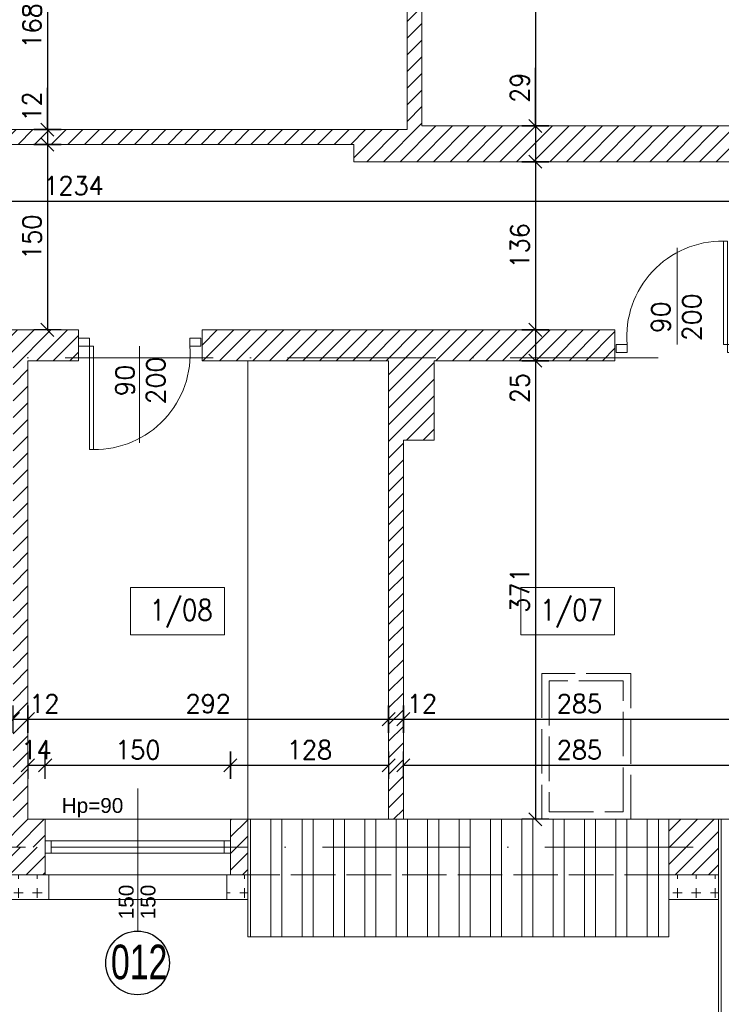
# Model space of a CAD drawing. Header units: millimetres. Extents: x -37273 to 136949, y -1495242345 to -598.
# Tile 12 of 53: x 56019 to 56587, y -22219 to -21422. Entities that reach past the tile are written whole.
import ezdxf

# ---------------------------------------------------------------- set-up
doc = ezdxf.new("R2010")
doc.units = ezdxf.units.MM
doc.linetypes.add('ACAD_ISO02W100', pattern=[15, 12, -3])
doc.linetypes.add('ACAD_ISO10W100', pattern=[18, 12, -3, 0, -3])
for name, color, linetype, lineweight in [('A-DRZ', 3, 'Continuous', 13), ('A-OKN', 3, 'Continuous', 13), ('F-BIL-OP', 103, 'Continuous', 9), ('urządzenia', 252, 'Continuous', 0), ('wymiarowannie', 253, 'Continuous', 5), ('ściany', 190, 'Continuous', 25)]:
    doc.layers.add(name, color=color, linetype=linetype, lineweight=lineweight)
for name, color, linetype in [('OPISY', 4, 'Continuous'), ('wym', 1, 'Continuous'), ('ściana', 7, 'Continuous')]:
    doc.layers.add(name, color=color, linetype=linetype)
doc.styles.add('op2', font='arial.ttf')
doc.styles.add('SIMPLEX', font='simplex', dxfattribs={"width": 0.85})
doc.styles.get("Standard").update_dxf_attribs({"font": 'arial.ttf'})
doc.styles.add('WYM_50', font='simplex.shx', dxfattribs={"width": 0.95})
doc.dimstyles.new('50', dxfattribs={"dimtxt": 15, "dimasz": 0.15, "dimexe": 13, "dimexo": 30, "dimgap": 5, "dimtad": 1, "dimdec": 0, "dimrnd": 0.5, "dimzin": 1, "dimdsep": 46, "dimtxsty": 'WYM_50', "dimblk": 'A', "dimcen": 3, "dimdle": 5, "dimse1": 1, "dimse2": 1, "dimclrd": 256, "dimclre": 256, "dimclrt": 2, "dimaunit": 1, "dimadec": 0, "dimazin": 0, "dimtfac": 0.32, "dimtdec": 0, "dimtix": 1, "dimtmove": 1, "dimatfit": 3, "dimldrblk": 'A', "dimfxl": 1, "dimtvp": 0.08, "dimtolj": 1, "dimtzin": 1, "dimarcsym": 0})
pattern_1 = [(90, (-3.81, -3.81), (-15.24, 9e-16), [7.62, -7.62]), (180, (0, 0), (-2e-15, -15.24), [7.62, -7.62])]

# ---------------------------------------------------------------- blocks, each defined once
blk = doc.blocks.new('DRZWI80')
at = {"layer": 'A-DRZ', "extrusion": (0, 0, -1)}
for points in [[(-63186.49, 25780.28), (-63183.49, 25780.28), (-63183.49, 25856.28)], [(-63186.49, 25856.28), (-63183.49, 25856.28)]]:
    blk.add_lwpolyline(points, dxfattribs=at)
at = {"layer": 'A-DRZ'}
for points in [[(63186.49, 25780.28), (63186.49, 25856.28)], [(63149.49, 25780.28), (63149.49, 25851.36)]]:
    blk.add_lwpolyline(points, dxfattribs=at)
for points in [[(63104.49, 25774.28), (63104.49, 25780.28), (63112.49, 25780.28), (63112.49, 25774.28)], [(63194.49, 25774.28), (63194.49, 25780.28), (63186.49, 25780.28), (63186.49, 25774.28)]]:
    blk.add_lwpolyline(points, close=True, dxfattribs=at)
at = {"layer": 'A-DRZ', "color": 1}
blk.add_arc((63182.77, 25785.79), 70.49, 89.40844, 184.48773, dxfattribs=at)
blk = doc.blocks.new('GFT43')
at = {"layer": 'A-DRZ'}
blk.add_blockref('DRZWI80', (-63194.49, -25774.28), dxfattribs=at)
blk = doc.blocks.new('A')
at = {"color": 1, "linetype": 'Continuous'}
blk.add_line((0, 73.6), (0, -73.6), dxfattribs=at)
at = {"color": 7, "linetype": 'Continuous'}
blk.add_line((-35.3, -35.3), (35.3, 35.3), dxfattribs=at)
blk = doc.blocks.new('*D2205')
at = {"layer": 'Defpoints', "color": 0, "lineweight": 13, "ltscale": 3}
for p in [(56040.02, -22025.17), (56026.02, -22068.88), (56040.02, -22068.88)]:
    blk.add_point(p, dxfattribs=at)
at = {"layer": 'wym', "lineweight": -2}
for p, q in [((56025.87, -22025.17), (56025.72, -22025.17)), ((56026.02, -22025.17), (56040.02, -22025.17)), ((56040.17, -22025.17), (56040.32, -22025.17))]:
    blk.add_line(p, q, dxfattribs=at)
at = {"layer": 'wym', "lineweight": -2, "ltscale": 3, "xscale": 0.15, "yscale": 0.15, "zscale": 0.15}
blk.add_blockref('A', (56026.02, -22025.17), dxfattribs=at)
at = {"layer": 'wym', "lineweight": -2, "ltscale": 3, "xscale": 0.15, "yscale": 0.15, "zscale": 0.15, "rotation": 180}
blk.add_blockref('A', (56040.02, -22025.17), dxfattribs=at)
at = {"layer": 'wym', "color": 2, "ltscale": 3, "insert": (56033.02, -22012.67), "char_height": 15, "attachment_point": 5, "style": 'WYM_50'}
blk.add_mtext('\\A1;14', dxfattribs=at)
blk = doc.blocks.new('*D2206')
at = {"layer": 'Defpoints', "color": 0, "lineweight": 13, "ltscale": 3}
for p in [(56190.02, -22025.17), (56040.02, -22076.42), (56190.02, -22076.42)]:
    blk.add_point(p, dxfattribs=at)
at = {"layer": 'wym', "lineweight": -2}
blk.add_line((56040.17, -22025.17), (56189.87, -22025.17), dxfattribs=at)
at = {"layer": 'wym', "lineweight": -2, "ltscale": 3, "xscale": 0.15, "yscale": 0.15, "zscale": 0.15, "rotation": 180}
blk.add_blockref('A', (56040.02, -22025.17), dxfattribs=at)
at = {"layer": 'wym', "lineweight": -2, "ltscale": 3, "xscale": 0.15, "yscale": 0.15, "zscale": 0.15}
blk.add_blockref('A', (56190.02, -22025.17), dxfattribs=at)
at = {"layer": 'wym', "color": 2, "ltscale": 3, "insert": (56115.02, -22012.67), "char_height": 15, "attachment_point": 5, "style": 'WYM_50'}
blk.add_mtext('\\A1;150', dxfattribs=at)
blk = doc.blocks.new('*D2207')
at = {"layer": 'Defpoints', "color": 0, "lineweight": 13, "ltscale": 3}
for p in [(56318.02, -22025.17), (56190.02, -22042.21), (56318.02, -22042.21)]:
    blk.add_point(p, dxfattribs=at)
at = {"layer": 'wym', "lineweight": -2}
blk.add_line((56190.17, -22025.17), (56317.87, -22025.17), dxfattribs=at)
at = {"layer": 'wym', "lineweight": -2, "ltscale": 3, "xscale": 0.15, "yscale": 0.15, "zscale": 0.15, "rotation": 180}
blk.add_blockref('A', (56190.02, -22025.17), dxfattribs=at)
at = {"layer": 'wym', "lineweight": -2, "ltscale": 3, "xscale": 0.15, "yscale": 0.15, "zscale": 0.15}
blk.add_blockref('A', (56318.02, -22025.17), dxfattribs=at)
at = {"layer": 'wym', "color": 2, "ltscale": 3, "insert": (56254.02, -22012.67), "char_height": 15, "attachment_point": 5, "style": 'WYM_50'}
blk.add_mtext('\\A1;128', dxfattribs=at)
blk = doc.blocks.new('*D2208')
at = {"layer": 'Defpoints', "color": 0, "lineweight": 13, "ltscale": 3}
for p in [(56615.02, -22025.17), (56330.02, -22040.21), (56615.02, -22040.21)]:
    blk.add_point(p, dxfattribs=at)
at = {"layer": 'wym', "lineweight": -2}
blk.add_line((56330.17, -22025.17), (56614.87, -22025.17), dxfattribs=at)
at = {"layer": 'wym', "lineweight": -2, "ltscale": 3, "xscale": 0.15, "yscale": 0.15, "zscale": 0.15, "rotation": 180}
blk.add_blockref('A', (56330.02, -22025.17), dxfattribs=at)
at = {"layer": 'wym', "lineweight": -2, "ltscale": 3, "xscale": 0.15, "yscale": 0.15, "zscale": 0.15}
blk.add_blockref('A', (56615.02, -22025.17), dxfattribs=at)
at = {"layer": 'wym', "color": 2, "ltscale": 3, "insert": (56472.52, -22012.67), "char_height": 15, "attachment_point": 5, "style": 'WYM_50'}
blk.add_mtext('\\A1;285', dxfattribs=at)
blk = doc.blocks.new('*D2217')
at = {"layer": 'Defpoints', "color": 0, "lineweight": 13, "ltscale": 3}
for p in [(56014.02, -21940.77), (56026.02, -21940.77), (56026.02, -21987.83)]:
    blk.add_point(p, dxfattribs=at)
at = {"layer": 'wym', "lineweight": -2}
blk.add_line((56014.17, -21987.83), (56025.87, -21987.83), dxfattribs=at)
at = {"layer": 'wym', "lineweight": -2, "ltscale": 3, "xscale": 0.15, "yscale": 0.15, "zscale": 0.15, "rotation": 180}
blk.add_blockref('A', (56014.02, -21987.83), dxfattribs=at)
at = {"layer": 'wym', "lineweight": -2, "ltscale": 3, "xscale": 0.15, "yscale": 0.15, "zscale": 0.15}
blk.add_blockref('A', (56026.02, -21987.83), dxfattribs=at)
at = {"layer": 'wym', "color": 2, "ltscale": 3, "insert": (56039.37, -21975.33), "char_height": 15, "attachment_point": 5, "style": 'WYM_50'}
blk.add_mtext('\\A1;12', dxfattribs=at)
blk = doc.blocks.new('*D2218')
at = {"layer": 'Defpoints', "color": 0, "lineweight": 13, "ltscale": 3}
for p in [(56026.02, -21940.77), (56318.02, -21940.77), (56318.02, -21987.83)]:
    blk.add_point(p, dxfattribs=at)
at = {"layer": 'wym', "lineweight": -2}
blk.add_line((56026.17, -21987.83), (56317.87, -21987.83), dxfattribs=at)
at = {"layer": 'wym', "lineweight": -2, "ltscale": 3, "xscale": 0.15, "yscale": 0.15, "zscale": 0.15, "rotation": 180}
blk.add_blockref('A', (56026.02, -21987.83), dxfattribs=at)
at = {"layer": 'wym', "lineweight": -2, "ltscale": 3, "xscale": 0.15, "yscale": 0.15, "zscale": 0.15}
blk.add_blockref('A', (56318.02, -21987.83), dxfattribs=at)
at = {"layer": 'wym', "color": 2, "ltscale": 3, "insert": (56172.02, -21975.33), "char_height": 15, "attachment_point": 5, "style": 'WYM_50'}
blk.add_mtext('\\A1;292', dxfattribs=at)
blk = doc.blocks.new('*D2219')
at = {"layer": 'Defpoints', "color": 0, "lineweight": 13, "ltscale": 3}
for p in [(56318.02, -21935.36), (56330.02, -21935.36), (56330.02, -21987.83)]:
    blk.add_point(p, dxfattribs=at)
at = {"layer": 'wym', "lineweight": -2}
blk.add_line((56318.17, -21987.83), (56329.87, -21987.83), dxfattribs=at)
at = {"layer": 'wym', "lineweight": -2, "ltscale": 3, "xscale": 0.15, "yscale": 0.15, "zscale": 0.15, "rotation": 180}
blk.add_blockref('A', (56318.02, -21987.83), dxfattribs=at)
at = {"layer": 'wym', "lineweight": -2, "ltscale": 3, "xscale": 0.15, "yscale": 0.15, "zscale": 0.15}
blk.add_blockref('A', (56330.02, -21987.83), dxfattribs=at)
at = {"layer": 'wym', "color": 2, "ltscale": 3, "insert": (56345.03, -21975.33), "char_height": 15, "attachment_point": 5, "style": 'WYM_50'}
blk.add_mtext('\\A1;12', dxfattribs=at)
blk = doc.blocks.new('*D2220')
at = {"layer": 'Defpoints', "color": 0, "lineweight": 13, "ltscale": 3}
for p in [(56330.02, -21945.06), (56615.02, -21945.06), (56615.02, -21987.83)]:
    blk.add_point(p, dxfattribs=at)
at = {"layer": 'wym', "lineweight": -2}
blk.add_line((56330.17, -21987.83), (56614.87, -21987.83), dxfattribs=at)
at = {"layer": 'wym', "lineweight": -2, "ltscale": 3, "xscale": 0.15, "yscale": 0.15, "zscale": 0.15, "rotation": 180}
blk.add_blockref('A', (56330.02, -21987.83), dxfattribs=at)
at = {"layer": 'wym', "lineweight": -2, "ltscale": 3, "xscale": 0.15, "yscale": 0.15, "zscale": 0.15}
blk.add_blockref('A', (56615.02, -21987.83), dxfattribs=at)
at = {"layer": 'wym', "color": 2, "ltscale": 3, "insert": (56472.52, -21975.33), "char_height": 15, "attachment_point": 5, "style": 'WYM_50'}
blk.add_mtext('\\A1;285', dxfattribs=at)
blk = doc.blocks.new('*D2234')
at = {"layer": 'Defpoints', "color": 0, "lineweight": 13, "ltscale": 3}
for p in [(56000.02, -22103.45), (56040.02, -22103.45), (56040.02, -22577.21)]:
    blk.add_point(p, dxfattribs=at)
at = {"layer": 'wym', "lineweight": -2}
blk.add_line((56000.17, -22577.21), (56039.87, -22577.21), dxfattribs=at)
at = {"layer": 'wym', "lineweight": -2, "ltscale": 3, "xscale": 0.15, "yscale": 0.15, "zscale": 0.15, "rotation": 180}
blk.add_blockref('A', (56000.02, -22577.21), dxfattribs=at)
at = {"layer": 'wym', "lineweight": -2, "ltscale": 3, "xscale": 0.15, "yscale": 0.15, "zscale": 0.15}
blk.add_blockref('A', (56040.02, -22577.21), dxfattribs=at)
at = {"layer": 'wym', "color": 2, "ltscale": 3, "insert": (56020.02, -22564.71), "char_height": 15, "attachment_point": 5, "style": 'WYM_50'}
blk.add_mtext('\\A1;40', dxfattribs=at)
blk = doc.blocks.new('*D2235')
at = {"layer": 'Defpoints', "color": 0, "lineweight": 13, "ltscale": 3}
for p in [(56040.02, -22103.45), (56190.02, -22103.45), (56190.02, -22577.21)]:
    blk.add_point(p, dxfattribs=at)
at = {"layer": 'wym', "lineweight": -2}
blk.add_line((56040.17, -22577.21), (56189.87, -22577.21), dxfattribs=at)
at = {"layer": 'wym', "lineweight": -2, "ltscale": 3, "xscale": 0.15, "yscale": 0.15, "zscale": 0.15, "rotation": 180}
blk.add_blockref('A', (56040.02, -22577.21), dxfattribs=at)
at = {"layer": 'wym', "lineweight": -2, "ltscale": 3, "xscale": 0.15, "yscale": 0.15, "zscale": 0.15}
blk.add_blockref('A', (56190.02, -22577.21), dxfattribs=at)
at = {"layer": 'wym', "color": 2, "ltscale": 3, "insert": (56115.02, -22564.71), "char_height": 15, "attachment_point": 5, "style": 'WYM_50'}
blk.add_mtext('\\A1;150', dxfattribs=at)
blk = doc.blocks.new('*D2236')
at = {"layer": 'Defpoints', "color": 0, "lineweight": 13, "ltscale": 3}
for p in [(56190.02, -22103.45), (56595.02, -22103.45), (56595.02, -22577.21)]:
    blk.add_point(p, dxfattribs=at)
at = {"layer": 'wym', "lineweight": -2}
blk.add_line((56190.17, -22577.21), (56594.87, -22577.21), dxfattribs=at)
at = {"layer": 'wym', "lineweight": -2, "ltscale": 3, "xscale": 0.15, "yscale": 0.15, "zscale": 0.15, "rotation": 180}
blk.add_blockref('A', (56190.02, -22577.21), dxfattribs=at)
at = {"layer": 'wym', "lineweight": -2, "ltscale": 3, "xscale": 0.15, "yscale": 0.15, "zscale": 0.15}
blk.add_blockref('A', (56595.02, -22577.21), dxfattribs=at)
at = {"layer": 'wym', "color": 2, "ltscale": 3, "insert": (56392.52, -22564.71), "char_height": 15, "attachment_point": 5, "style": 'WYM_50'}
blk.add_mtext('\\A1;405', dxfattribs=at)
blk = doc.blocks.new('*D2238')
at = {"layer": 'Defpoints', "color": 0, "lineweight": 13, "ltscale": 3}
for p in [(54993.02, -22113.88), (57823.02, -22113.88), (57823.02, -22617.39)]:
    blk.add_point(p, dxfattribs=at)
at = {"layer": 'wym', "lineweight": -2}
blk.add_line((54993.17, -22617.39), (57822.87, -22617.39), dxfattribs=at)
at = {"layer": 'wym', "lineweight": -2, "ltscale": 3, "xscale": 0.15, "yscale": 0.15, "zscale": 0.15, "rotation": 180}
blk.add_blockref('A', (54993.02, -22617.39), dxfattribs=at)
at = {"layer": 'wym', "lineweight": -2, "ltscale": 3, "xscale": 0.15, "yscale": 0.15, "zscale": 0.15}
blk.add_blockref('A', (57823.02, -22617.39), dxfattribs=at)
at = {"layer": 'wym', "color": 2, "ltscale": 3, "insert": (56408.02, -22604.89), "char_height": 15, "attachment_point": 5, "style": 'WYM_50'}
blk.add_mtext('\\A1;2830', dxfattribs=at)
blk = doc.blocks.new('*D2287')
at = {"layer": 'Defpoints', "color": 0, "lineweight": 13, "ltscale": 3}
for p in [(56097.16, -21342.88), (56041.88, -21510.88), (56097.16, -21510.88)]:
    blk.add_point(p, dxfattribs=at)
at = {"layer": 'wym', "lineweight": -2}
blk.add_line((56041.88, -21343.03), (56041.88, -21510.73), dxfattribs=at)
at = {"layer": 'wym', "lineweight": -2, "ltscale": 3, "xscale": 0.15, "yscale": 0.15, "zscale": 0.15}
for p, rotation in [((56041.88, -21342.88), 90), ((56041.88, -21510.88), 270)]:
    blk.add_blockref('A', p, dxfattribs=dict(at, rotation=rotation))
at = {"layer": 'wym', "color": 2, "ltscale": 3, "insert": (56029.38, -21426.88), "char_height": 15, "attachment_point": 5, "rotation": 90, "style": 'WYM_50'}
blk.add_mtext('\\A1;168', dxfattribs=at)
blk = doc.blocks.new('*D2288')
at = {"layer": 'Defpoints', "color": 0, "lineweight": 13, "ltscale": 3}
for p in [(56074.81, -21510.88), (56041.88, -21522.88), (56074.81, -21522.88)]:
    blk.add_point(p, dxfattribs=at)
at = {"layer": 'wym', "lineweight": -2}
for p, q in [((56041.88, -21510.88), (56041.88, -21477)), ((56041.88, -21511.03), (56041.88, -21522.73))]:
    blk.add_line(p, q, dxfattribs=at)
at = {"layer": 'wym', "lineweight": -2, "ltscale": 3, "xscale": 0.15, "yscale": 0.15, "zscale": 0.15}
for p, rotation in [((56041.88, -21510.88), 90), ((56041.88, -21522.88), 270)]:
    blk.add_blockref('A', p, dxfattribs=dict(at, rotation=rotation))
at = {"layer": 'wym', "color": 2, "ltscale": 3, "insert": (56029.38, -21492.18), "char_height": 15, "attachment_point": 5, "rotation": 90, "style": 'WYM_50'}
blk.add_mtext('\\A1;12', dxfattribs=at)
blk = doc.blocks.new('*D2289')
at = {"layer": 'Defpoints', "color": 0, "lineweight": 13, "ltscale": 3}
for p in [(56021.87, -21522.88), (56021.87, -21672.88), (56041.88, -21672.88)]:
    blk.add_point(p, dxfattribs=at)
at = {"layer": 'wym', "lineweight": -2}
blk.add_line((56041.88, -21523.03), (56041.88, -21672.73), dxfattribs=at)
at = {"layer": 'wym', "lineweight": -2, "ltscale": 3, "xscale": 0.15, "yscale": 0.15, "zscale": 0.15}
for p, rotation in [((56041.88, -21522.88), 90), ((56041.88, -21672.88), 270)]:
    blk.add_blockref('A', p, dxfattribs=dict(at, rotation=rotation))
at = {"layer": 'wym', "color": 2, "ltscale": 3, "insert": (56029.38, -21597.88), "char_height": 15, "attachment_point": 5, "rotation": 90, "style": 'WYM_50'}
blk.add_mtext('\\A1;150', dxfattribs=at)
blk = doc.blocks.new('*D2290')
at = {"layer": 'Defpoints', "color": 0, "lineweight": 13, "ltscale": 3}
for p in [(56393.16, -20908.88), (56393.16, -21507.88), (56436.84, -21507.88)]:
    blk.add_point(p, dxfattribs=at)
at = {"layer": 'wym', "lineweight": -2}
blk.add_line((56436.84, -20909.03), (56436.84, -21507.73), dxfattribs=at)
at = {"layer": 'wym', "lineweight": -2, "ltscale": 3, "xscale": 0.15, "yscale": 0.15, "zscale": 0.15}
for p, rotation in [((56436.84, -20908.88), 90), ((56436.84, -21507.88), 270)]:
    blk.add_blockref('A', p, dxfattribs=dict(at, rotation=rotation))
at = {"layer": 'wym', "color": 2, "ltscale": 3, "insert": (56424.34, -21208.38), "char_height": 15, "attachment_point": 5, "rotation": 90, "style": 'WYM_50'}
blk.add_mtext('\\A1;599', dxfattribs=at)
blk = doc.blocks.new('*D2291')
at = {"layer": 'Defpoints', "color": 0, "lineweight": 13, "ltscale": 3}
for p in [(56398.01, -21507.88), (56398.01, -21536.88), (56436.84, -21536.88)]:
    blk.add_point(p, dxfattribs=at)
at = {"layer": 'wym', "lineweight": -2}
for p, q in [((56436.84, -21507.88), (56436.84, -21460.76)), ((56436.84, -21508.03), (56436.84, -21536.73))]:
    blk.add_line(p, q, dxfattribs=at)
at = {"layer": 'wym', "lineweight": -2, "ltscale": 3, "xscale": 0.15, "yscale": 0.15, "zscale": 0.15}
for p, rotation in [((56436.84, -21507.88), 90), ((56436.84, -21536.88), 270)]:
    blk.add_blockref('A', p, dxfattribs=dict(at, rotation=rotation))
at = {"layer": 'wym', "color": 2, "ltscale": 3, "insert": (56424.34, -21476.96), "char_height": 15, "attachment_point": 5, "rotation": 90, "style": 'WYM_50'}
blk.add_mtext('\\A1;29', dxfattribs=at)
blk = doc.blocks.new('*D2292')
at = {"layer": 'Defpoints', "color": 0, "lineweight": 13, "ltscale": 3}
for p in [(56398.01, -21536.88), (56398.01, -21672.88), (56436.84, -21672.88)]:
    blk.add_point(p, dxfattribs=at)
at = {"layer": 'wym', "lineweight": -2}
blk.add_line((56436.84, -21537.03), (56436.84, -21672.73), dxfattribs=at)
at = {"layer": 'wym', "lineweight": -2, "ltscale": 3, "xscale": 0.15, "yscale": 0.15, "zscale": 0.15}
for p, rotation in [((56436.84, -21536.88), 90), ((56436.84, -21672.88), 270)]:
    blk.add_blockref('A', p, dxfattribs=dict(at, rotation=rotation))
at = {"layer": 'wym', "color": 2, "ltscale": 3, "insert": (56424.34, -21604.88), "char_height": 15, "attachment_point": 5, "rotation": 90, "style": 'WYM_50'}
blk.add_mtext('\\A1;136', dxfattribs=at)
blk = doc.blocks.new('*D2293')
at = {"layer": 'Defpoints', "color": 0, "lineweight": 13, "ltscale": 3}
for p in [(56447.01, -21672.88), (56436.84, -21697.88), (56447.01, -21697.88)]:
    blk.add_point(p, dxfattribs=at)
at = {"layer": 'wym', "lineweight": -2}
for p, q in [((56436.84, -21673.03), (56436.84, -21697.73)), ((56436.84, -21697.88), (56436.84, -21736.56))]:
    blk.add_line(p, q, dxfattribs=at)
at = {"layer": 'wym', "lineweight": -2, "ltscale": 3, "xscale": 0.15, "yscale": 0.15, "zscale": 0.15}
for p, rotation in [((56436.84, -21672.88), 90), ((56436.84, -21697.88), 270)]:
    blk.add_blockref('A', p, dxfattribs=dict(at, rotation=rotation))
at = {"layer": 'wym', "color": 2, "ltscale": 3, "insert": (56424.34, -21720.02), "char_height": 15, "attachment_point": 5, "rotation": 90, "style": 'WYM_50'}
blk.add_mtext('\\A1;25', dxfattribs=at)
blk = doc.blocks.new('*D2294')
at = {"layer": 'Defpoints', "color": 0, "lineweight": 13, "ltscale": 3}
for p in [(56415.63, -21697.88), (56415.63, -22068.88), (56436.84, -22068.88)]:
    blk.add_point(p, dxfattribs=at)
at = {"layer": 'wym', "lineweight": -2}
blk.add_line((56436.84, -21698.03), (56436.84, -22068.73), dxfattribs=at)
at = {"layer": 'wym', "lineweight": -2, "ltscale": 3, "xscale": 0.15, "yscale": 0.15, "zscale": 0.15}
for p, rotation in [((56436.84, -21697.88), 90), ((56436.84, -22068.88), 270)]:
    blk.add_blockref('A', p, dxfattribs=dict(at, rotation=rotation))
at = {"layer": 'wym', "color": 2, "ltscale": 3, "insert": (56424.34, -21883.38), "char_height": 15, "attachment_point": 5, "rotation": 90, "style": 'WYM_50'}
blk.add_mtext('\\A1;371', dxfattribs=at)
blk = doc.blocks.new('*D2295')
at = {"layer": 'Defpoints', "color": 0, "lineweight": 13, "ltscale": 3}
for p in [(55446.02, -21532.38), (56680.02, -21544.88), (56680.02, -21568.72)]:
    blk.add_point(p, dxfattribs=at)
at = {"layer": 'wym', "lineweight": -2}
blk.add_line((55446.17, -21568.72), (56679.87, -21568.72), dxfattribs=at)
at = {"layer": 'wym', "lineweight": -2, "ltscale": 3, "xscale": 0.15, "yscale": 0.15, "zscale": 0.15, "rotation": 180}
blk.add_blockref('A', (55446.02, -21568.72), dxfattribs=at)
at = {"layer": 'wym', "lineweight": -2, "ltscale": 3, "xscale": 0.15, "yscale": 0.15, "zscale": 0.15}
blk.add_blockref('A', (56680.02, -21568.72), dxfattribs=at)
at = {"layer": 'wym', "color": 2, "ltscale": 3, "insert": (56063.02, -21556.22), "char_height": 15, "attachment_point": 5, "style": 'WYM_50'}
blk.add_mtext('\\A1;1234', dxfattribs=at)

msp = doc.modelspace()

# ---------------------------------------------------------------- hatches: boundary and pattern name
at = {"layer": 'wymiarowannie', "lineweight": 13, "ltscale": 3}
h = msp.add_hatch(dxfattribs=at)
h.set_pattern_fill('ANSI31', color=5, scale=3)
h.set_pattern_definition([(45, (55786.015, -21552.882), (-6.73519, 6.73519), [])])
h.paths.add_polyline_path([(56618.02, -21536.88), (56618.02, -21507.88), (56887.02, -21507.88), (56887.02, -21146.88), (56902.02, -21146.88), (56902.02, -21507.88), (57486.02, -21507.88), (57486.02, -21536.88), (56692.02, -21536.88), (56692.02, -21552.88), (56680.02, -21552.88), (56680.02, -21536.88)])
h.paths.add_polyline_path([(55786.02, -21522.88), (55786.02, -21510.88), (56333.02, -21510.88), (56333.02, -21317.88), (56345.02, -21317.88), (56345.02, -21507.88), (56618.02, -21507.88), (56618.02, -21536.88), (56290.02, -21536.88), (56290.02, -21522.88)])
h.paths.add_polyline_path([(57586.02, -21536.88), (57586.02, -21507.88), (57759.02, -21507.88), (57759.02, -21407.88), (57778.02, -21407.88), (57778.02, -21211.58), (57798.44, -21211.58), (57799.02, -21536.88)])
h.paths.add_polyline_path([(57798.99, -21520.38), (57798.44, -21211.58), (57823.02, -21211.58), (57823.02, -21520.38)])
h.paths.add_polyline_path([(57798.05, -20989.6), (57823.02, -20989.6), (57823.02, -21211.58), (57798.44, -21211.58)])
h.paths.add_polyline_path([(57778.02, -21211.58), (57778.02, -20989.6), (57798.05, -20989.6), (57798.44, -21211.58)])
h.paths.add_polyline_path([(56333.02, -21146.88), (56345.02, -21146.88), (56345.02, -21217.88), (56333.02, -21217.88)])
h.paths.add_polyline_path([(57799.02, -21536.88), (57823.02, -21536.88), (57823.02, -21520.38), (57798.99, -21520.38)])
h.paths.add_polyline_path([(57698.22, -21507.44), (57698.22, -21537.33), (57675.72, -21537.33), (57675.72, -21507.44)], flags=9)
h = msp.add_hatch(dxfattribs=at)
h.set_pattern_fill('ANSI31', color=5, scale=3)
h.set_pattern_definition([(45, (54993.015, -22091.382), (-6.73519, 6.73519), [])])
h.paths.add_polyline_path([(56167.02, -21697.88), (56167.02, -21695.38), (56501.24, -21695.38), (56501.24, -21697.88), (56355.03, -21697.88), (56355.03, -21762.1), (56330.02, -21762.1), (56330.02, -22068.88), (56318.02, -22068.88), (56318.02, -21697.88)])
h.paths.add_polyline_path([(55610.02, -21697.88), (55610.02, -21695.38), (55874.02, -21695.38), (55874.02, -21697.88), (55734.02, -21697.88), (55734.02, -22068.88), (55722.02, -22068.88), (55722.02, -21697.88)])
h.paths.add_polyline_path([(56618.02, -21672.88), (56680.02, -21672.88), (56680.02, -21652.88), (56692.02, -21652.88), (56692.02, -21672.88), (56837.02, -21672.88), (56837.02, -21697.88), (56640.02, -21697.88), (56640.02, -22068.88), (56618.02, -22068.88)])
h.paths.add_polyline_path([(55016.02, -21859.85), (55016.02, -21695.38), (55510.02, -21695.38), (55510.02, -21697.88), (55192.02, -21697.88), (55192.02, -21723.88), (55039.02, -21723.88), (55039.02, -21859.85)])
h.paths.add_polyline_path([(55974.02, -21697.88), (55974.02, -21695.38), (56067.02, -21695.38), (56067.02, -21697.88), (56026.02, -21697.88), (56026.02, -22068.88), (56040.02, -22068.88), (56040.02, -22091.38), (56000.02, -22091.38), (56000.02, -22068.88), (56014.02, -22068.88), (56014.02, -21697.88)])
h.paths.add_polyline_path([(55016.02, -21695.38), (55016.02, -21672.88), (55146.02, -21672.88), (55146.02, -21647.28), (55192.02, -21647.28), (55192.02, -21672.88), (55426.02, -21672.88), (55426.02, -21641.88), (55446.02, -21641.88), (55446.02, -21672.88), (55510.02, -21672.88), (55510.02, -21695.38)])
h.paths.add_polyline_path([(56167.02, -21695.38), (56167.02, -21672.88), (56501.24, -21672.88), (56501.24, -21695.38)])
h.paths.add_polyline_path([(56599.02, -21908.88), (56599.02, -21858.88), (56615.02, -21858.88), (56615.02, -21697.88), (56601.24, -21697.88), (56601.24, -21672.88), (56618.02, -21672.88), (56618.02, -22068.88), (56615.02, -22068.88), (56615.02, -21908.88)])
h.paths.add_polyline_path([(55610.02, -21695.38), (55610.02, -21672.88), (55874.02, -21672.88), (55874.02, -21695.38)])
h.paths.add_polyline_path([(54993.02, -21695.38), (55016.02, -21695.38), (55016.02, -21859.85), (54993.02, -21859.85)])
h.paths.add_polyline_path([(55974.02, -21695.38), (55974.02, -21672.88), (56067.02, -21672.88), (56067.02, -21695.38)])
h.paths.add_polyline_path([(54993.02, -21695.38), (54993.02, -21672.88), (55016.02, -21672.88), (55016.02, -21695.38)])
h.paths.add_polyline_path([(55229.75, -21670.1), (55229.75, -21700.67), (55207.25, -21700.67), (55207.25, -21670.1)], flags=9)
h.paths.add_polyline_path([(55229.75, -21645.13), (55229.75, -21675.03), (55207.25, -21675.03), (55207.25, -21645.13)], flags=9)
h.paths.add_polyline_path([(56021.28, -22023.92), (55992.75, -22023.92), (55992.75, -22001.42), (56021.28, -22001.42)], flags=9)
h.paths.add_polyline_path([(56047.28, -22023.92), (56018.75, -22023.92), (56018.75, -22001.42), (56047.28, -22001.42)], flags=9)
h.paths.add_polyline_path([(56053.3, -21986.58), (56025.44, -21986.58), (56025.44, -21964.08), (56053.3, -21964.08)], flags=9)
h = msp.add_hatch(dxfattribs=at)
h.set_pattern_fill('ANSI31', color=5, scale=3)
h.set_pattern_definition([(45, (55836.015, -22113.882), (-6.73519, 6.73519), [])])
h.paths.add_polyline_path([(56000.02, -22113.88), (56000.02, -22091.38), (56040.02, -22091.38), (56040.02, -22113.88)])
h.paths.add_polyline_path([(56545.02, -22113.88), (56545.02, -22091.38), (56585.02, -22091.38), (56585.02, -22113.88)])
h.paths.add_polyline_path([(56545.02, -22091.38), (56545.02, -22068.88), (56585.02, -22068.88), (56585.02, -22091.38)])
h.paths.add_polyline_path([(55836.02, -22091.38), (55836.02, -22068.88), (55850.02, -22068.88), (55850.02, -22091.38)])
h.paths.add_polyline_path([(55836.02, -22113.88), (55836.02, -22091.38), (55850.02, -22091.38), (55850.02, -22113.88)])
h.paths.add_polyline_path([(56190.02, -22091.38), (56190.02, -22068.88), (56204.02, -22068.88), (56204.02, -22091.38)])
h.paths.add_polyline_path([(56190.02, -22113.88), (56190.02, -22091.38), (56204.02, -22091.38), (56204.02, -22113.88)])
h = msp.add_hatch(dxfattribs=at)
h.set_pattern_fill('STEEL', color=252, scale=8, angle=45)
h.set_pattern_definition([(90, (56282.398, -15895.93), (-25.4, 2e-15), []), (90, (56273.418, -15886.95), (-25.4, 2e-15), [])])
h.paths.add_polyline_path([(56204.02, -22068.88), (56545.02, -22068.88), (56545.02, -22163.88), (56204.02, -22163.88)])
h = msp.add_hatch(dxfattribs=at)
h.set_pattern_fill('STEEL', color=252, scale=8, angle=45)
h.set_pattern_definition([(90, (56663.398, -16198.93), (-25.4, 2e-15), []), (90, (56654.418, -16189.95), (-25.4, 2e-15), [])])
h.paths.add_polyline_path([(56585.02, -22068.88), (57873.02, -22068.88), (57873.02, -22466.88), (56585.02, -22466.88)])
h = msp.add_hatch(dxfattribs=at)
h.set_pattern_fill('CROSS', color=1, scale=0.6, angle=45)
h.set_pattern_definition(pattern_1)
h.paths.add_polyline_path([(55997.02, -22133.88), (56043.02, -22133.88), (56043.02, -22113.88), (56040.02, -22113.88), (56000.02, -22113.88), (55997.02, -22113.88)])
h.paths.add_polyline_path([(55836.02, -22133.88), (55853.02, -22133.88), (55853.02, -22113.88), (55850.02, -22113.88), (55836.02, -22113.88)])
h.paths.add_polyline_path([(56187.02, -22133.88), (56204.02, -22133.88), (56204.02, -22113.88), (56190.02, -22113.88), (56187.02, -22113.88)])
h = msp.add_hatch(dxfattribs=at)
h.set_pattern_fill('CROSS', color=1, scale=0.6, angle=45)
h.set_pattern_definition(pattern_1)
h.paths.add_polyline_path([(56545.02, -22133.88), (56585.02, -22133.88), (56585.02, -22113.88), (56545.02, -22113.88)])

# ---------------------------------------------------------------- linework, layer by layer
at = {"layer": 'A-OKN'}
for p, q in [((56190.02, -22068.88), (56040.02, -22068.88)), ((56190.02, -22086.38), (56040.02, -22086.38)), ((56190.02, -22086.38), (56040.02, -22086.38)), ((56045.02, -22086.38), (56045.02, -22096.38)), ((56045.02, -22086.38), (56045.02, -22096.38)), ((56185.02, -22086.38), (56185.02, -22096.38)), ((56185.02, -22086.38), (56185.02, -22096.38)), ((56190.02, -22096.38), (56040.02, -22096.38)), ((56190.02, -22096.38), (56040.02, -22096.38)), ((56045.02, -22091.38), (56185.02, -22091.38)), ((56045.02, -22091.38), (56185.02, -22091.38)), ((56346.02, -22091.38), (56336.02, -22091.38)), ((56190.02, -22113.88), (56040.02, -22113.88))]:
    msp.add_line(p, q, dxfattribs=at)
msp.add_lwpolyline([(56043.02, -22133.88), (56187.02, -22133.88)], dxfattribs=at)
at = {"layer": 'F-BIL-OP', "color": 0}
for points in [[(56109.24, -21881.23), (56185.19, -21881.23), (56185.19, -21919.62), (56109.24, -21919.62)], [(56425.08, -21881.23), (56501.03, -21881.23), (56501.03, -21919.62), (56425.08, -21919.62)]]:
    msp.add_lwpolyline(points, close=True, dxfattribs=at)
at = {"layer": 'urządzenia'}
msp.add_line((56204.02, -22113.88), (56204.02, -21697.88), dxfattribs=at)
at = {"layer": 'wymiarowannie', "color": 1, "lineweight": 13, "ltscale": 3}
for p, q in [((56067.02, -21697.88), (56067.02, -21672.88)), ((56330.02, -21847.88), (56330.02, -21954.5)), ((56330.02, -22068.88), (56341.02, -22068.88)), ((56341.02, -22068.88), (56615.02, -22068.88))]:
    msp.add_line(p, q, dxfattribs=at)
at = {"layer": 'wymiarowannie', "color": 251, "linetype": 'ACAD_ISO10W100', "lineweight": 13, "ltscale": 10}
for p, q in [((56536.32, -21695.38), (54535.13, -21695.38)), ((58005.32, -22091.38), (54535.13, -22091.38))]:
    msp.add_line(p, q, dxfattribs=at)
at = {"layer": 'wymiarowannie', "ltscale": 3}
msp.add_line((56115.02, -22044.03), (56115.02, -22159.34), dxfattribs=at)
at = {"layer": 'wymiarowannie', "color": 252, "linetype": 'ACAD_ISO02W100', "lineweight": 13, "ltscale": 3}
msp.add_line((56545.02, -22113.88), (56204.02, -22113.88), dxfattribs=at)
msp.add_lwpolyline([(56442.02, -22068.88), (56514.02, -22068.88), (56514.02, -21950.88), (56442.02, -21950.88), (56442.02, -22068.88)], dxfattribs=at)
msp.add_lwpolyline([(56448.02, -22062.88), (56508.02, -22062.88), (56508.02, -21956.88), (56448.02, -21956.88)], close=True, dxfattribs=at)
at = {"layer": 'wymiarowannie', "color": 5, "lineweight": 13, "ltscale": 3}
for points in [[(56204.02, -22068.88), (56545.02, -22068.88), (56545.02, -22163.88), (56204.02, -22163.88)], [(56585.02, -22068.88), (57873.02, -22068.88), (57873.02, -22466.88), (56585.02, -22466.88)]]:
    msp.add_lwpolyline(points, close=True, dxfattribs=at)
at = {"layer": 'ściana', "lineweight": 13, "ltscale": 3}
for p, q in [((56333.02, -21510.88), (56333.02, -21317.88)), ((56345.02, -21507.88), (56345.02, -21317.88)), ((56345.02, -21507.88), (56887.02, -21507.88)), ((55786.02, -21510.88), (56333.02, -21510.88)), ((55786.02, -21522.88), (56290.02, -21522.88)), ((56290.02, -21522.88), (56290.02, -21536.88)), ((56290.02, -21536.88), (56680.02, -21536.88)), ((55974.02, -21672.88), (56067.02, -21672.88)), ((56067.02, -21697.88), (56067.02, -21672.88)), ((56167.02, -21672.88), (56501.24, -21672.88)), ((56167.02, -21697.88), (56167.02, -21672.88)), ((56501.24, -21697.88), (56501.24, -21672.88)), ((56026.02, -21697.88), (56067.02, -21697.88)), ((56026.02, -21697.88), (56026.02, -22068.88)), ((56167.02, -21697.88), (56318.02, -21697.88)), ((56318.02, -21697.88), (56318.02, -22068.88)), ((56355.03, -21697.88), (56501.24, -21697.88)), ((56330.02, -21762.1), (56330.02, -22068.88)), ((56026.02, -22068.88), (56040.02, -22068.88)), ((56040.02, -22068.88), (56040.02, -22113.88)), ((56040.02, -22068.88), (56040.02, -22113.88)), ((56040.02, -22068.88), (56040.02, -22113.88)), ((56190.02, -22068.88), (56204.02, -22068.88)), ((56190.02, -22068.88), (56190.02, -22113.88)), ((56190.02, -22068.88), (56190.02, -22113.88)), ((56204.02, -22068.88), (56204.02, -22113.88)), ((56330.02, -22068.88), (56318.02, -22068.88)), ((56585.02, -22068.88), (56545.02, -22068.88)), ((56545.02, -22068.88), (56545.02, -22113.88)), ((56585.02, -22068.88), (56585.02, -22113.88)), ((56000.02, -22113.88), (56040.02, -22113.88)), ((56190.02, -22113.88), (56204.02, -22113.88)), ((56545.02, -22113.88), (56585.02, -22113.88))]:
    msp.add_line(p, q, dxfattribs=at)
msp.add_lwpolyline([(56355.03, -21697.88), (56355.03, -21762.1), (56330.02, -21762.1)], dxfattribs=at)
at = {"layer": 'ściana', "color": 1, "lineweight": 13, "ltscale": 3}
for points in [[(56043.02, -22113.88), (56043.02, -22133.88)], [(56187.02, -22113.88), (56187.02, -22133.88)], [(55997.02, -22133.88), (56043.02, -22133.88)], [(56187.02, -22133.88), (56204.02, -22133.88)], [(56545.02, -22133.88), (56585.02, -22133.88), (56585.02, -22133.88)]]:
    msp.add_lwpolyline(points, dxfattribs=at)
at = {"layer": 'ściany', "color": 5, "ltscale": 100}
msp.add_circle((56114.83, -22185.09), 25.74, dxfattribs=at)

# ---------------------------------------------------------------- block references
at = {"layer": 'A-DRZ', "xscale": 1.1, "yscale": 1.1, "zscale": 1.1}
msp.add_blockref('GFT43', (56601.24, -21691.2), dxfattribs=at)
at = {"layer": 'A-DRZ', "xscale": 1.1, "yscale": 1.1, "zscale": 1.1, "rotation": 180}
msp.add_blockref('GFT43', (56067.02, -21679.57), dxfattribs=at)

# ---------------------------------------------------------------- texts
at = {"layer": 'A-DRZ', "char_height": 15, "attachment_point": 5, "rotation": 90}
for insert in [(56550.93, -21662.72), (56117.14, -21713.89)]:
    msp.add_mtext('\\pxqc;{\\Fsimplex|c238;90\\P\\pq*;\\Fsimplex|c0;2\\Fsimplex|c238;00}', dxfattribs=dict(at, insert=insert))
at = {"layer": 'F-BIL-OP', "color": 0, "style": 'SIMPLEX', "width": 0.85}
for s, p in [('1/08', (56124.83, -21908.09)), ('1/07', (56440.67, -21908.09))]:
    msp.add_text(s, height=17, dxfattribs=at).set_placement(p)
at = {"layer": 'OPISY', "color": 4, "ltscale": 3, "style": 'op2', "width": 0.7}
msp.add_text('012', height=28, dxfattribs=at).set_placement((56093.28, -22198.27))
at = {"layer": 'urządzenia', "insert": (56078.38, -22059.49), "char_height": 12, "attachment_point": 5}
msp.add_mtext('Hp=90', dxfattribs=at)
at = {"layer": 'wymiarowannie', "color": 1, "lineweight": 13, "ltscale": 3, "insert": (56105.71, -22135.76), "char_height": 12, "attachment_point": 5, "rotation": 90}
msp.add_mtext('150', dxfattribs=at)
at = {"layer": 'wymiarowannie', "color": 1, "lineweight": 13, "ltscale": 3, "insert": (56123.37, -22135.76), "char_height": 12, "width": 30.7607, "attachment_point": 5, "rotation": 90}
msp.add_mtext('150', dxfattribs=at)

# ---------------------------------------------------------------- dimensions: what is measured, and where the dimension line sits
at = {"layer": 'wym'}
for base, p1, p2, picture, middle in [((56436.84, -21507.88), (56393.16, -20908.88), (56393.16, -21507.88), '*D2290', (56424.34, -21208.38)), ((56041.88, -21510.88), (56097.16, -21342.88), (56097.16, -21510.88), '*D2287', (56029.38, -21426.88)), ((56041.88, -21672.88), (56021.87, -21522.88), (56021.87, -21672.88), '*D2289', (56029.38, -21597.88)), ((56436.84, -21672.88), (56398.01, -21536.88), (56398.01, -21672.88), '*D2292', (56424.34, -21604.88)), ((56436.84, -22068.88), (56415.63, -21697.88), (56415.63, -22068.88), '*D2294', (56424.34, -21883.38))]:
    dim = msp.add_linear_dim(base=base, p1=p1, p2=p2, angle=90, dimstyle='50', override={"dimblk": 'A', "dimfxl": 0, "dimarcsym": 1}, dxfattribs=at)
    dim.commit()
    dim.dimension.update_dxf_attribs({"geometry": picture, "text_midpoint": middle})
for base, p1, p2, picture, middle in [((56436.84, -21536.88), (56398.01, -21507.88), (56398.01, -21536.88), '*D2291', (56436.84, -21476.96)), ((56041.88, -21522.88), (56074.81, -21510.88), (56074.81, -21522.88), '*D2288', (56041.88, -21492.18)), ((56436.84, -21697.88), (56447.01, -21672.88), (56447.01, -21697.88), '*D2293', (56436.84, -21720.02))]:
    dim = msp.add_linear_dim(base=base, p1=p1, p2=p2, angle=90, dimstyle='50', override={"dimblk": 'A', "dimfxl": 0, "dimarcsym": 1}, dxfattribs=at)
    dim.commit()
    dim.dimension.update_dxf_attribs({"geometry": picture, "text_midpoint": middle, "dimtype": 160})
for base, p1, p2, picture, middle in [((56680.02, -21568.72), (55446.02, -21532.38), (56680.02, -21544.88), '*D2295', (56063.02, -21556.22)), ((56318.02, -21987.83), (56026.02, -21940.77), (56318.02, -21940.77), '*D2218', (56172.02, -21975.33)), ((56615.02, -21987.83), (56330.02, -21945.06), (56615.02, -21945.06), '*D2220', (56472.52, -21975.33)), ((56040.02, -22025.17), (56026.02, -22068.88), (56040.02, -22068.88), '*D2205', (56033.02, -22012.67)), ((56190.02, -22025.17), (56040.02, -22076.42), (56190.02, -22076.42), '*D2206', (56115.02, -22012.67)), ((56318.02, -22025.17), (56190.02, -22042.21), (56318.02, -22042.21), '*D2207', (56254.02, -22012.67)), ((56615.02, -22025.17), (56330.02, -22040.21), (56615.02, -22040.21), '*D2208', (56472.52, -22012.67)), ((56040.02, -22577.21), (56000.02, -22103.45), (56040.02, -22103.45), '*D2234', (56020.02, -22564.71)), ((56190.02, -22577.21), (56040.02, -22103.45), (56190.02, -22103.45), '*D2235', (56115.02, -22564.71)), ((56595.02, -22577.21), (56190.02, -22103.45), (56595.02, -22103.45), '*D2236', (56392.52, -22564.71)), ((57823.02, -22617.39), (54993.02, -22113.88), (57823.02, -22113.88), '*D2238', (56408.02, -22604.89))]:
    dim = msp.add_linear_dim(base=base, p1=p1, p2=p2, dimstyle='50', override={"dimblk": 'A', "dimfxl": 0, "dimarcsym": 1}, dxfattribs=at)
    dim.commit()
    dim.dimension.update_dxf_attribs({"geometry": picture, "text_midpoint": middle})
for base, p1, p2, picture, middle in [((56330.02, -21987.83), (56318.02, -21935.36), (56330.02, -21935.36), '*D2219', (56345.03, -21987.83)), ((56026.02, -21987.83), (56014.02, -21940.77), (56026.02, -21940.77), '*D2217', (56039.37, -21987.83))]:
    dim = msp.add_linear_dim(base=base, p1=p1, p2=p2, dimstyle='50', override={"dimblk": 'A', "dimfxl": 0, "dimarcsym": 1}, dxfattribs=at)
    dim.commit()
    dim.dimension.update_dxf_attribs({"geometry": picture, "text_midpoint": middle, "dimtype": 160})

doc.saveas('drawing.dxf')
